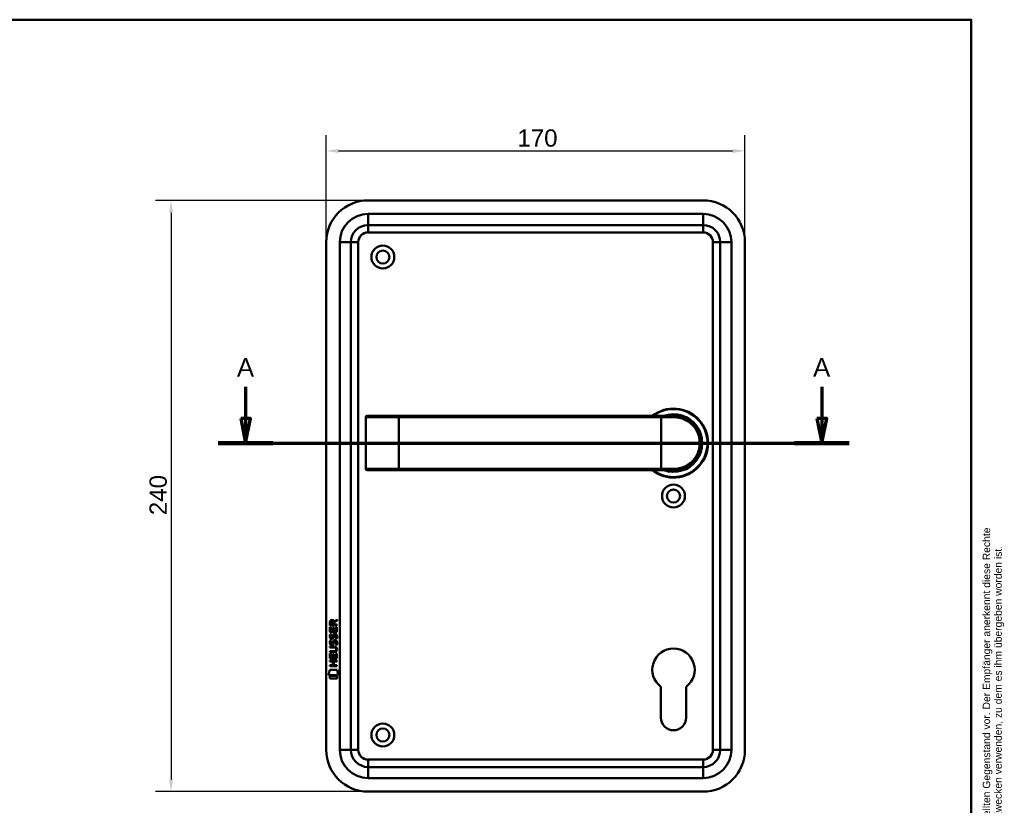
# Model space of a CAD drawing. Header units: millimetres. Extents: x 20 to 833, y 20 to 574.
# Tile 4 of 4: x 434 to 833, y 255 to 574. Entities that reach past the tile are written whole.
import ezdxf
from ezdxf.enums import TextEntityAlignment as Align

# ---------------------------------------------------------------- set-up
doc = ezdxf.new("R2010")
doc.units = ezdxf.units.MM
doc.header["$LTSCALE"] = 2
for name, color, linetype, lineweight in [('Bemaßungen(DIN)', 7, 'Continuous', 25), ('Schnittansichtslinien(DIN)', 7, 'Continuous', 70), ('Sichtbare Kanten(DIN)', 7, 'Continuous', 50), ('Sichtbare tangentiale Kanten(DIN)', 7, 'Continuous', 50), ('Skizziergeometrie(DIN)', 7, 'Continuous', 50), ('Skizzierlinie(DIN)', 7, 'Continuous', 25), ('Symbole(DIN)', 7, 'Continuous', 25)]:
    doc.layers.add(name, color=color, linetype=linetype, lineweight=lineweight)
doc.styles.add('Aktuell-DIN', font='arial.ttf')
doc.styles.add('Aktuell-DINGroßer Text', font='arial.ttf')
doc.styles.add('STANDARD-DIN~0', font='arial.ttf')
doc.styles.add('Textstil10', font='arial.ttf')
doc.styles.add('Textstil41', font='arial.ttf', dxfattribs={"width": 0.8})
doc.styles.add('Textstil83', font='arial.ttf', dxfattribs={"width": 0.8})
doc.dimstyles.new('CAD-LAN', dxfattribs={"dimscale": 2, "dimtxt": 3.5, "dimasz": 2.5, "dimexe": 3.175, "dimexo": 0, "dimgap": 0.8, "dimtad": 1, "dimrnd": 1e-08, "dimtxsty": 'STANDARD-DIN~0', "dimcen": 0.09, "dimdle": 10, "dimclrd": 250, "dimclre": 250, "dimclrt": 250, "dimadec": 0, "dimazin": 2, "dimtfac": 1, "dimtmove": 0, "dimatfit": 3, "dimfxl": 1, "dimtolj": 1, "dimtzin": 0, "dimlwd": 25, "dimlwe": 25, "dimarcsym": 0})

# ---------------------------------------------------------------- blocks, each defined once
blk = doc.blocks.new('Ränder Standardrahmen')
at = {"layer": 'Skizziergeometrie(DIN)', "flags": 128}
blk.add_lwpolyline([(10, 10), (10, 287), (410, 287), (410, 10), (10, 10)], dxfattribs=at)
blk = doc.blocks.new('Schriftfelder Heusser')
at = {"layer": 'Skizziergeometrie(DIN)'}
for p, q in [((101, 229.92), (101, 236.92)), ((101, 236.92), (291, 236.92)), ((111, 229.92), (111, 236.92)), ((123, 229.92), (123, 236.92)), ((232, 229.92), (232, 236.92)), ((256, 229.92), (256, 236.92)), ((291, 236.92), (291, 229.92)), ((101, 191.42), (101, 229.92)), ((101, 229.92), (291, 229.92)), ((111, 229.92), (111, 221.42)), ((123, 229.92), (123, 221.42)), ((232, 229.92), (232, 221.42)), ((256, 229.92), (256, 221.42)), ((291, 229.92), (291, 191.42)), ((101, 221.42), (291, 221.42)), ((150, 221.42), (150, 204.42)), ((198.85, 221.42), (198.85, 204.42)), ((216.35, 221.42), (216.35, 204.42)), ((238.35, 221.42), (238.35, 204.42)), ((278, 221.42), (278, 191.42)), ((278, 208.67), (291, 208.67)), ((101, 204.42), (291, 204.42)), ((142, 204.42), (142, 191.42)), ((236, 204.42), (236, 191.42)), ((278, 200.17), (291, 200.17)), ((291, 191.42), (101, 191.42))]:
    blk.add_line(p, q, dxfattribs=at)
at = {"layer": 'Skizzierlinie(DIN)'}
for p, q in [((113.5, 221.42), (113.5, 204.42)), ((118, 221.42), (118, 204.42)), ((162.35, 221.42), (162.35, 204.42)), ((166.85, 221.42), (166.85, 204.42)), ((113.5, 217.17), (150, 217.17)), ((162.35, 217.17), (278, 217.17)), ((113.5, 212.92), (150, 212.92)), ((162.35, 212.92), (278, 212.92)), ((113.5, 208.67), (150, 208.67)), ((162.35, 208.67), (278, 208.67))]:
    blk.add_line(p, q, dxfattribs=at)
for centre in [(115.75, 219.25), (164.6, 219.25), (115.75, 215.04), (164.6, 215.04), (115.75, 210.79), (164.6, 210.79), (115.75, 206.54), (164.6, 206.54)]:
    blk.add_circle(centre, 1.75, dxfattribs=at)
at = {"layer": 'Symbole(DIN)', "color": 7, "insert": (293.33, 191.7), "char_height": 1.5, "width": 182.3003, "attachment_point": 1, "rotation": 90, "line_spacing_factor": 0.944221, "style": 'Aktuell-DIN'}
blk.add_mtext('\\fArial|b0|i0;\\H1.5000;Die Schlossfabrik Heusser AG ist Eigentümerin dieses Dokumentes und behält sich alle Rechte an diesem und dem dargestellten Gegenstand vor. Der Empfänger anerkennt diese Rechte\\Pund wird das Dokument nicht ohne schriftliche Ermächtigung der Eigentümerin Dritten zugänglich machen oder zu anderen Zwecken verwenden, zu dem es ihm übergeben worden ist.\\P ', dxfattribs=at)
at = {"layer": 'Symbole(DIN)', "color": 179, "true_color": 0x262659, "style": 'Aktuell-DIN'}
for s, insert, char_height, attachment_point in [('Pos.', (106, 227), 2.489, 2), ('Menge', (117, 227), 2.489, 2), ('Benennung', (125.81, 225.38), 2.489, 4), ('B-Nummer', (234.74, 225.62), 2.489, 4), ('Material', (265.02, 225.62), 2.489, 5), ('\\fArial|b0|i0;a', (115.81, 219.53), 2, 5), ('\\fArial|b0|i0;e', (164.54, 219.53), 2, 5), ('\\fArial|b0|i0;Gezeichnet', (200.05, 219.23), 2, 4), ('\\fArial|b0|i0;b', (115.75, 215), 2, 5), ('\\fArial|b0|i0;f', (164.55, 215.06), 2, 5), ('\\fArial|b0|i0;Freigegeben', (199.92, 216), 2, 1), ('\\fArial|b0|i0;Projekt', (200, 211.98), 2, 1), ('\\fArial|b0|i0;c', (115.75, 211.01), 2, 5), ('\\fArial|b0|i0;g', (164.63, 211.05), 2, 5), ('\\fArial|b0|i0;d', (115.76, 206.55), 2, 5), ('\\fArial|b0|i0;h', (164.55, 206.57), 2, 5), ('\\fArial|b0|i0;CAD-Nr.', (200, 207.5), 2, 1), ('\\fArial|b0|i0;\\H2.0000;Massstab', (284.39, 206.37), 2, 5), ('\\fArial|b0|i0;\\H2.0000;Baugruppe', (143.1, 203.73), 2, 1), ('\\fArial|b0|i0;Zeichnungs-Nr.', (237, 203.5), 2, 1), ('\\fArial|b0|i0;\\H2.5000;4853 Murgenthal', (113.33, 192.46), 2.5, 7)]:
    blk.add_mtext(s, dxfattribs=dict(at, insert=insert, char_height=char_height, attachment_point=attachment_point))
at = {"layer": 'Symbole(DIN)', "color": 179, "true_color": 0x262659, "attachment_point": 5, "style": 'Aktuell-DIN'}
for s, insert, char_height, width in [('Änd.', (107.21, 213), 2.489, 12.3494), ('Änd.', (156.12, 212.76), 2.489, 12.3494), ('\\fArial|b0|i0;Änderung', (284.51, 202.33), 2, 12.1143)]:
    blk.add_mtext(s, dxfattribs=dict(at, insert=insert, char_height=char_height, width=width))
at = {"layer": 'Symbole(DIN)', "color": 7, "insert": (143.1, 196.62), "char_height": 4.5, "width": 90.18, "attachment_point": 4, "style": 'Aktuell-DIN'}
blk.add_mtext('\\fArial|b0|i0;\\W0.90;\\H4.5000;Heusser-Muschel Serie 3', dxfattribs=at)
at = {"layer": 'Symbole(DIN)', "color": 179, "true_color": 0x262659, "style": 'Textstil10'}
blk.add_attdef('ERSTELLUNGSDATUM_001', (217.26, 218.29), '', height=2, dxfattribs=at)
at = {"layer": 'Symbole(DIN)', "color": 179, "true_color": 0x262659}
for tag, height, style, p in [('AUTOR', 2.49, 'Aktuell-DIN', (240.03, 219.26)), ('KONTROLLDATUM', 2, 'Textstil10', (217.42, 215.04)), ('KONTROLLIERT_VON', 2, 'Textstil10', (239.98, 215.05))]:
    blk.add_attdef(tag, text='', height=height, dxfattribs=dict(at, style=style)).set_placement(p, align=Align.MIDDLE_LEFT)
at = {"layer": 'Symbole(DIN)', "color": 7, "style": 'Textstil83', "width": 0.8}
blk.add_attdef('Anfänglicher_Ansichtsmaßstab_001', (281.57, 213.34), '', height=2.3, dxfattribs=at)
at = {"layer": 'Symbole(DIN)', "color": 179, "true_color": 0x262659, "style": 'Textstil10'}
blk.add_attdef('PROJEKT', text='', height=2, dxfattribs=at).set_placement((217.77, 209.72), align=Align.BOTTOM_LEFT)
at = {"layer": 'Symbole(DIN)', "color": 7, "style": 'Textstil41', "width": 0.8}
blk.add_attdef('STATUS', text='', height=5, dxfattribs=at).set_placement((284.53, 195.86), align=Align.MIDDLE_CENTER)
blk = doc.blocks.new('*D20')
at = {"layer": 'Bemaßungen(DIN)', "color": 250, "linetype": 'Continuous', "lineweight": 25, "true_color": 0x3f3f3f, "transparency": 16777216}
for p, q in [((558.09, 483.66), (558.09, 527.08)), ((728.09, 483.66), (728.09, 527.08)), ((563.09, 520.73), (723.09, 520.73))]:
    blk.add_line(p, q, dxfattribs=at)
at = {"layer": 'Bemaßungen(DIN)', "color": 250, "linetype": 'Continuous', "true_color": 0x3f3f3f, "transparency": 16777216}
for points in [[(563.09, 521.56), (563.09, 519.89), (558.09, 520.73)], [(723.09, 521.56), (723.09, 519.89), (728.09, 520.73)]]:
    blk.add_solid(points, dxfattribs=at)
at = {"layer": 'Defpoints', "color": 0, "linetype": 'Continuous', "transparency": 16777216}
for p in [(728.09, 520.73), (558.09, 483.66), (728.09, 483.66)]:
    blk.add_point(p, dxfattribs=at)
at = {"layer": 'Bemaßungen(DIN)', "color": 250, "linetype": 'Continuous', "lineweight": 25, "true_color": 0x3f3f3f, "transparency": 16777216, "insert": (635.7, 529.47), "char_height": 7, "attachment_point": 1, "style": 'STANDARD-DIN~0'}
blk.add_mtext('\\A1;170', dxfattribs=at)
blk = doc.blocks.new('*D21')
at = {"layer": 'Bemaßungen(DIN)', "color": 250, "linetype": 'Continuous', "lineweight": 25, "true_color": 0x3f3f3f, "transparency": 16777216}
for p, q in [((575.09, 500.66), (488.74, 500.66)), ((495.09, 495.66), (495.09, 265.66)), ((575.09, 260.66), (488.74, 260.66))]:
    blk.add_line(p, q, dxfattribs=at)
at = {"layer": 'Bemaßungen(DIN)', "color": 250, "linetype": 'Continuous', "true_color": 0x3f3f3f, "transparency": 16777216}
for points in [[(494.26, 495.66), (495.92, 495.66), (495.09, 500.66)], [(494.26, 265.66), (495.92, 265.66), (495.09, 260.66)]]:
    blk.add_solid(points, dxfattribs=at)
at = {"layer": 'Defpoints', "color": 0, "linetype": 'Continuous', "transparency": 16777216}
for p in [(575.09, 500.66), (495.09, 260.66), (575.09, 260.66)]:
    blk.add_point(p, dxfattribs=at)
at = {"layer": 'Bemaßungen(DIN)', "color": 250, "linetype": 'Continuous', "lineweight": 25, "true_color": 0x3f3f3f, "transparency": 16777216, "insert": (486.34, 372.88), "char_height": 7, "attachment_point": 1, "rotation": 90, "style": 'STANDARD-DIN~0'}
blk.add_mtext('\\A1;240', dxfattribs=at)
blk = doc.blocks.new('2DTransSchnitt0')
at = {"layer": 'Schnittansichtslinien(DIN)', "linetype": 'Continuous'}
for p, q in [((262.68, 212.52), (262.68, 206.08)), ((379.65, 212.52), (379.65, 206.08)), ((261.68, 206.08), (262.68, 201.08)), ((263.68, 206.08), (261.68, 206.08)), ((262.68, 206.08), (262.68, 201.08)), ((262.68, 201.08), (263.68, 206.08)), ((378.65, 206.08), (379.65, 201.08)), ((380.65, 206.08), (378.65, 206.08)), ((379.65, 206.08), (379.65, 201.08)), ((379.65, 201.08), (380.65, 206.08)), ((257.12, 201.08), (385.2, 201.08))]:
    blk.add_line(p, q, dxfattribs=at)
at = {"layer": 'Schnittansichtslinien(DIN)', "linetype": 'Continuous', "lineweight": 140}
for p, q in [((257.12, 201.08), (268.23, 201.08)), ((374.09, 201.08), (385.2, 201.08))]:
    blk.add_line(p, q, dxfattribs=at)
at = {"layer": 'Schnittansichtslinien(DIN)', "linetype": 'Continuous', "flags": 128}
for points in [[(261.68, 206.08), (262.68, 201.08), (263.68, 206.08), (261.68, 206.08)], [(378.65, 206.08), (379.65, 201.08), (380.65, 206.08), (378.65, 206.08)]]:
    blk.add_lwpolyline(points, dxfattribs=at)
at = {"layer": 'Schnittansichtslinien(DIN)'}
for points in [[(261.68, 206.08), (262.68, 201.08), (263.68, 206.08), (261.68, 206.08)], [(378.65, 206.08), (379.65, 201.08), (380.65, 206.08), (378.65, 206.08)]]:
    blk.add_solid(points, dxfattribs=at)
at = {"layer": 'Schnittansichtslinien(DIN)', "char_height": 3.73, "attachment_point": 7, "style": 'Aktuell-DINGroßer Text'}
for insert in [(260.92, 214.58), (377.89, 214.58)]:
    blk.add_mtext('A', dxfattribs=dict(at, insert=insert))

msp = doc.modelspace()

# ---------------------------------------------------------------- linework, layer by layer
at = {"layer": 'Sichtbare Kanten(DIN)'}
for p, q in [((711.091, 500.659), (575.091, 500.659)), ((575.091, 490.659), (711.091, 490.659)), ((558.091, 483.659), (558.091, 277.659)), ((568.091, 277.659), (568.091, 483.659)), ((718.091, 483.659), (718.091, 277.659)), ((728.091, 277.659), (728.091, 483.659)), ((574.198, 412.659), (574.198, 391.659)), ((574.698, 413.159), (574.717, 413.159)), ((587.591, 413.159), (574.717, 413.159)), ((694.091, 413.159), (587.591, 413.159)), ((694.091, 413.159), (699.091, 413.159)), ((574.717, 391.159), (574.698, 391.159)), ((574.717, 391.159), (587.591, 391.159)), ((587.591, 391.159), (694.091, 391.159)), ((699.091, 391.159), (694.091, 391.159)), ((699.708, 391.177), (699.708, 391.177)), ((559.606, 328.146), (559.608, 329.459)), ((562.464, 328.144), (559.606, 328.146)), ((559.957, 329.415), (559.956, 328.527)), ((559.956, 328.527), (560.974, 328.526)), ((560.974, 328.526), (560.974, 329.415)), ((561.271, 329.775), (562.466, 330.566)), ((561.324, 329.377), (561.323, 328.526)), ((561.323, 328.526), (562.465, 328.525)), ((562.466, 330.131), (561.324, 329.377)), ((562.465, 328.525), (562.464, 328.144)), ((562.466, 330.566), (562.466, 330.131)), ((559.604, 325.416), (559.605, 327.42)), ((562.462, 325.413), (559.604, 325.416)), ((559.605, 327.42), (559.954, 327.42)), ((559.776, 324.642), (560.114, 324.541)), ((559.954, 327.42), (559.953, 325.792)), ((559.953, 325.792), (560.847, 325.792)), ((560.847, 325.792), (560.848, 327.239)), ((560.848, 327.239), (561.197, 327.238)), ((561.197, 327.238), (561.196, 325.791)), ((561.196, 325.791), (562.114, 325.791)), ((561.704, 324.339), (561.692, 324.339)), ((562.114, 325.791), (562.116, 327.438)), ((562.116, 327.438), (562.464, 327.437)), ((562.464, 327.437), (562.462, 325.413)), ((559.774, 322.095), (560.112, 321.995)), ((559.97, 320.764), (559.977, 320.746)), ((559.972, 323.31), (559.979, 323.293)), ((560.654, 320.666), (560.665, 320.683)), ((560.656, 323.212), (560.667, 323.229)), ((561.702, 321.792), (561.69, 321.792)), ((559.595, 314.678), (559.597, 316.682)), ((559.597, 317.253), (559.598, 317.63)), ((561.243, 317.252), (559.597, 317.253)), ((559.597, 316.682), (559.945, 316.682)), ((559.598, 317.63), (561.267, 317.629)), ((559.599, 319.188), (559.599, 319.565)), ((559.599, 319.565), (561.245, 319.564)), ((561.268, 319.187), (559.599, 319.188)), ((559.945, 316.682), (559.944, 315.055)), ((560.839, 315.054), (560.84, 316.501)), ((560.84, 316.501), (561.188, 316.501)), ((561.188, 316.501), (561.187, 315.054)), ((562.106, 315.053), (562.107, 316.7)), ((562.107, 316.7), (562.455, 316.7)), ((562.149, 318.402), (562.148, 318.411)), ((562.455, 316.7), (562.454, 314.676)), ((559.591, 311.573), (559.592, 311.95)), ((559.592, 311.95), (560.835, 311.949)), ((559.593, 313.507), (559.593, 313.885)), ((559.593, 313.885), (562.452, 313.882)), ((560.836, 313.506), (559.593, 313.507)), ((562.454, 314.676), (559.595, 314.678)), ((559.944, 315.055), (560.839, 315.054)), ((560.835, 311.949), (560.836, 313.506)), ((561.187, 315.054), (562.106, 315.053)), ((561.192, 313.506), (561.191, 311.949)), ((561.191, 311.949), (562.45, 311.948)), ((562.452, 313.505), (561.192, 313.506)), ((562.45, 311.948), (562.45, 311.571)), ((562.452, 313.882), (562.452, 313.505)), ((559.06, 307.996), (559.519, 310.128)), ((562.975, 307.993), (559.06, 307.996)), ((559.519, 310.128), (562.526, 310.126)), ((562.45, 311.571), (559.591, 311.573)), ((562.526, 310.126), (562.975, 307.993)), ((559.519, 306.568), (559.52, 307.71)), ((562.516, 306.565), (559.519, 306.568)), ((559.52, 307.71), (562.517, 307.707)), ((562.517, 307.707), (562.516, 306.565)), ((693.991, 290.659), (693.991, 303.235)), ((704.191, 303.235), (704.191, 290.659)), ((711.091, 270.659), (575.091, 270.659)), ((575.091, 260.659), (711.091, 260.659))]:
    msp.add_line(p, q, dxfattribs=at)
for centre, radius in [((581.091, 477.659), 4.65), ((581.091, 477.659), 2.65), ((699.091, 380.659), 4.65), ((699.091, 380.659), 2.65), ((581.091, 283.659), 4.65), ((581.091, 283.659), 2.65)]:
    msp.add_circle(centre, radius, dxfattribs=at)
for centre, radius, start, end in [((575.091, 483.659), 17, 90, 180), ((711.091, 483.659), 17, 0, 90), ((575.091, 483.659), 7, 90, 180), ((711.091, 483.659), 7, 0, 90), ((699.091, 402.159), 14, 231.78679, 128.21321), ((699.091, 402.159), 13.8, 232.8542, 127.1458), ((574.698, 412.659), 0.5, 90, 180), ((699.091, 402.159), 11.7, 250.08028, 109.91972), ((699.091, 402.159), 11.6, 251.49137, 108.50863), ((699.091, 402.159), 11.5, 253.04257, 106.95743), ((699.091, 402.159), 11.3, 256.76803, 103.23197), ((711.461, 389.511), 8.725, 164.07111, 164.08013), ((711.461, 389.511), 8.725, 160.12416, 160.12648), ((574.698, 391.659), 0.5, 180, 270), ((701.323, 392.101), 0.85, 246.1525, 246.31943), ((701.323, 392.101), 0.85, 318.70094, 318.90952), ((699.091, 310.159), 8.6, 306.37184, 233.62816), ((699.091, 290.659), 5.1, 180, 0), ((575.091, 277.659), 17, 180, 270), ((575.091, 277.659), 7, 180, 270), ((711.091, 277.659), 7, 270, 0), ((711.091, 277.659), 17, 270, 0)]:
    msp.add_arc(centre, radius, start, end, dxfattribs=at)
for centre, major_axis, ratio, start_param, end_param in [((561.135, 328.643), (0.976, -1.274), 0.5180415, 2.7627686, 3.7355131), ((559.742, 328.562), (1.242, 1.64), 0.5994938, 5.878165, 6.7089725), ((561.044, 322.652), (0.839, 1.642), 0.4591024, 5.9761877, 6.4975755), ((561.322, 324.121), (1.192, 3.54), 0.2215161, 2.8263053, 2.8854462), ((561.238, 326.421), (1.103, 3.296), 0.2312948, 2.8124619, 2.8734213), ((560.723, 321.566), (0.583, 1.012), 0.541605, 2.7569093, 3.2147406), ((560.717, 324.104), (0.574, 1.004), 0.5438409, 2.7534304, 3.2137241), ((560.595, 320.69), (0.098, 0.139), 0.3641716, 4.4844927, 4.7925708), ((560.597, 323.237), (0.098, 0.139), 0.3641716, 4.4844927, 4.7925708), ((561.044, 320.108), (0.838, 1.64), 0.4594521, 5.9760112, 6.497704), ((557.428, 321.934), (4.808, -4.323), 0.3742014, 5.888113, 6.6064523), ((557.424, 314.89), (4.814, 4.313), 0.3742661, 5.9599282, 6.6783921), ((538.715, 338.239), (23.266, -20.361), 0.1371339, 6.127502, 6.402435)]:
    msp.add_ellipse(centre, major_axis=major_axis, ratio=ratio, start_param=start_param, end_param=end_param, dxfattribs=at)
for points, knots in [([(699.091, 391.159), (700.748, 391.159), (702.391, 391.539), (703.864, 392.249), (705.337, 392.958), (706.641, 393.993), (707.666, 395.269), (708.692, 396.545), (709.435, 398.064), (709.809, 399.682), (710.183, 401.3), (710.183, 403.02), (709.809, 404.638), (709.435, 406.255), (708.692, 407.773), (707.667, 409.049), (706.642, 410.325), (705.337, 411.36), (703.864, 412.07), (702.391, 412.779), (700.748, 413.159), (699.091, 413.159)], [-3.3432814, -3.3432814, -3.3432814, -3.3432814, -2.8656698, -2.8656698, -2.8656698, -2.3880581, -2.3880581, -2.3880581, -1.9104465, -1.9104465, -1.9104465, -1.4328349, -1.4328349, -1.4328349, -0.9552233, -0.9552233, -0.9552233, -0.4776116, -0.4776116, -0.4776116, 0, 0, 0, 0]), ([(562.148, 318.411), (562.148, 318.458), (562.146, 318.505), (562.13, 318.64), (562.107, 318.728), (562.033, 318.879), (561.987, 318.94), (561.867, 319.046), (561.796, 319.086), (561.579, 319.169), (561.419, 319.187), (561.268, 319.187)], [-0.13394602, -0.13394602, -0.13394602, -0.13394602, -0.11996159, -0.11996159, -0.09310912, -0.09310912, -0.06964663, -0.06964663, -0.04519613, -0.04519613, 0, 0, 0, 0])]:
    msp.add_open_spline(points, degree=3, knots=knots, dxfattribs=at)
for points in [[(559.608, 329.459), (559.622, 329.901), (559.854, 330.363), (560.467, 330.363)], [(560.974, 329.415), (560.974, 329.688), (560.887, 330.013), (560.472, 330.013)], [(559.652, 323.163), (559.561, 323.404), (559.533, 323.637), (559.575, 323.966)], [(559.575, 323.966), (559.592, 324.105), (559.634, 324.312), (559.705, 324.485)], [(559.705, 324.485), (559.724, 324.534), (559.776, 324.642), (559.776, 324.642)], [(559.959, 324.077), (559.895, 323.824), (559.889, 323.6), (559.947, 323.384)], [(560.114, 324.541), (560.114, 324.541), (559.994, 324.215), (559.959, 324.077)], [(560.847, 323.748), (560.931, 324.115), (561.034, 324.327), (561.175, 324.494)], [(561.175, 324.494), (561.268, 324.605), (561.398, 324.677), (561.578, 324.701)], [(561.421, 324.221), (561.351, 324.132), (561.29, 323.994), (561.235, 323.796)], [(561.692, 324.339), (561.571, 324.339), (561.495, 324.306), (561.421, 324.221)], [(561.578, 324.701), (561.865, 324.739), (562.148, 324.639), (562.341, 324.323)], [(562.11, 323.295), (562.179, 323.628), (562.179, 323.904), (562.072, 324.101)], [(562.341, 324.323), (562.451, 324.142), (562.505, 323.923), (562.505, 323.653)], [(559.65, 320.617), (559.559, 320.858), (559.531, 321.091), (559.572, 321.419)], [(559.572, 321.419), (559.59, 321.558), (559.632, 321.765), (559.703, 321.938)], [(560.209, 320.156), (559.986, 320.189), (559.756, 320.334), (559.65, 320.617)], [(560.211, 322.703), (559.988, 322.736), (559.758, 322.881), (559.652, 323.163)], [(559.703, 321.938), (559.722, 321.988), (559.774, 322.095), (559.774, 322.095)], [(559.957, 321.53), (559.893, 321.278), (559.887, 321.054), (559.945, 320.838)], [(560.112, 321.995), (560.112, 321.995), (559.992, 321.668), (559.957, 321.53)], [(560.182, 320.534), (560.329, 320.474), (560.517, 320.509), (560.623, 320.624)], [(560.184, 323.08), (560.331, 323.02), (560.519, 323.056), (560.625, 323.171)], [(560.364, 320.143), (560.263, 320.145), (560.242, 320.151), (560.209, 320.156)], [(560.366, 322.69), (560.265, 322.691), (560.244, 322.698), (560.211, 322.703)], [(560.992, 320.508), (560.877, 320.298), (560.681, 320.139), (560.364, 320.143)], [(560.994, 323.054), (560.879, 322.845), (560.684, 322.686), (560.366, 322.69)], [(560.665, 320.683), (560.733, 320.792), (560.79, 320.956), (560.845, 321.201)], [(560.667, 323.229), (560.735, 323.339), (560.792, 323.502), (560.847, 323.748)], [(560.845, 321.201), (560.929, 321.569), (561.032, 321.78), (561.173, 321.948)], [(561.185, 321.051), (561.13, 320.811), (561.068, 320.646), (560.992, 320.508)], [(561.187, 323.597), (561.132, 323.357), (561.07, 323.192), (560.994, 323.054)], [(561.173, 321.948), (561.266, 322.058), (561.396, 322.13), (561.576, 322.154)], [(561.233, 321.249), (561.226, 321.219), (561.185, 321.053), (561.185, 321.051)], [(561.235, 323.796), (561.228, 323.766), (561.187, 323.6), (561.187, 323.597)], [(561.419, 321.674), (561.349, 321.586), (561.288, 321.448), (561.233, 321.249)], [(561.69, 321.792), (561.569, 321.792), (561.493, 321.76), (561.419, 321.674)], [(561.576, 322.154), (561.863, 322.193), (562.146, 322.092), (562.339, 321.776)], [(561.894, 320.209), (561.894, 320.21), (562.049, 320.463), (562.108, 320.748)], [(562.263, 320.123), (562.242, 320.127), (561.894, 320.209), (561.894, 320.209)], [(561.896, 322.756), (561.896, 322.756), (562.051, 323.01), (562.11, 323.295)], [(562.265, 322.669), (562.244, 322.674), (561.896, 322.756), (561.896, 322.756)], [(562.108, 320.748), (562.177, 321.081), (562.177, 321.357), (562.07, 321.555)], [(562.488, 320.841), (562.458, 320.51), (562.3, 320.18), (562.263, 320.123)], [(562.49, 323.388), (562.46, 323.057), (562.302, 322.727), (562.265, 322.669)], [(562.339, 321.776), (562.449, 321.595), (562.503, 321.376), (562.503, 321.107)], [(562.503, 321.107), (562.503, 321.022), (562.496, 320.936), (562.488, 320.841)], [(562.505, 323.653), (562.505, 323.568), (562.498, 323.483), (562.49, 323.388)]]:
    msp.add_open_spline(points, degree=3, dxfattribs=at)
at = {"layer": 'Sichtbare tangentiale Kanten(DIN)'}
for p, q in [((711.091, 495.159), (575.091, 495.159)), ((575.091, 495.159), (575.091, 490.659)), ((711.091, 495.159), (711.091, 490.659)), ((575.091, 487.659), (575.091, 490.659)), ((711.091, 487.659), (711.091, 490.659)), ((575.091, 487.659), (711.091, 487.659)), ((563.591, 483.659), (568.091, 483.659)), ((563.591, 483.659), (563.591, 277.659)), ((571.091, 483.659), (568.091, 483.659)), ((571.091, 277.659), (571.091, 483.659)), ((715.091, 483.659), (718.091, 483.659)), ((715.091, 483.659), (715.091, 277.659)), ((722.591, 483.659), (718.091, 483.659)), ((722.591, 277.659), (722.591, 483.659)), ((574.237, 412.659), (574.198, 412.659)), ((574.237, 391.659), (574.237, 412.659)), ((574.237, 412.659), (587.591, 412.659)), ((587.591, 413.159), (587.591, 412.659)), ((587.591, 412.659), (694.091, 412.659)), ((587.591, 412.659), (587.591, 391.659)), ((694.091, 413.159), (694.091, 412.659)), ((694.091, 412.659), (694.091, 391.659)), ((699.149, 412.659), (694.091, 412.659)), ((574.198, 391.659), (574.237, 391.659)), ((587.591, 391.659), (574.237, 391.659)), ((694.091, 391.659), (587.591, 391.659)), ((587.591, 391.159), (587.591, 391.659)), ((694.091, 391.659), (699.149, 391.659)), ((694.091, 391.159), (694.091, 391.659)), ((568.091, 277.659), (563.591, 277.659)), ((568.091, 277.659), (571.091, 277.659)), ((718.091, 277.659), (715.091, 277.659)), ((718.091, 277.659), (722.591, 277.659)), ((711.091, 273.659), (575.091, 273.659)), ((575.091, 270.659), (575.091, 273.659)), ((711.091, 270.659), (711.091, 273.659)), ((575.091, 270.659), (575.091, 266.159)), ((711.091, 270.659), (711.091, 266.159)), ((575.091, 266.159), (711.091, 266.159))]:
    msp.add_line(p, q, dxfattribs=at)
for centre, radius, start, end in [((575.091, 483.659), 11.5, 90, 180), ((711.091, 483.659), 11.5, 0, 90), ((575.091, 483.659), 4, 90, 180), ((711.091, 483.659), 4, 0, 90), ((575.091, 277.659), 11.5, 180, 270), ((575.091, 277.659), 4, 180, 270), ((711.091, 277.659), 4, 270, 0), ((711.091, 277.659), 11.5, 270, 0)]:
    msp.add_arc(centre, radius, start, end, dxfattribs=at)
for centre, major_axis, ratio, start_param, end_param in [((574.717, 412.659), (0, 0.5), 0.9612617, 0, 1.5707963), ((699.091, 412.659), (0, 0.5), 0.1145038, 4.712389, 6.2831853), ((574.717, 391.659), (0, -0.5), 0.9612617, 4.712389, 6.2831853), ((699.091, 391.659), (0, -0.5), 0.1145038, 0, 1.5707963)]:
    msp.add_ellipse(centre, major_axis=major_axis, ratio=ratio, start_param=start_param, end_param=end_param, dxfattribs=at)
msp.add_open_spline([(699.149, 412.659), (700.748, 412.659), (702.334, 412.295), (703.757, 411.619), (705.179, 410.943), (706.438, 409.954), (707.428, 408.736), (708.418, 407.518), (709.139, 406.07), (709.498, 404.526), (709.858, 402.981), (709.856, 401.34), (709.496, 399.794), (709.136, 398.249), (708.417, 396.801), (707.427, 395.582), (706.438, 394.364), (705.179, 393.376), (703.756, 392.699), (702.334, 392.023), (700.748, 391.659), (699.149, 391.659)], degree=3, knots=[0, 0, 0, 0, 0.4776116, 0.4776116, 0.4776116, 0.9552233, 0.9552233, 0.9552233, 1.4328349, 1.4328349, 1.4328349, 1.9104465, 1.9104465, 1.9104465, 2.3880581, 2.3880581, 2.3880581, 2.8656698, 2.8656698, 2.8656698, 3.3432814, 3.3432814, 3.3432814, 3.3432814], dxfattribs=at)

# ---------------------------------------------------------------- block references
at = {"xscale": 2, "yscale": 2, "zscale": 2}
msp.add_blockref('Ränder Standardrahmen', (0, 0), dxfattribs=at)
msp.add_blockref('Schriftfelder Heusser', (238, -362.833), dxfattribs=at).add_auto_attribs({'ERSTELLUNGSDATUM_001': '23.12.2020', 'Anfänglicher_Ansichtsmaßstab_001': '1 : 2'})
at = {"layer": 'Schnittansichtslinien(DIN)', "xscale": 2, "yscale": 2, "zscale": 2}
msp.add_blockref('2DTransSchnitt0', (0, 0), dxfattribs=at)

# ---------------------------------------------------------------- dimensions: what is measured, and where the dimension line sits
at = {"layer": 'Bemaßungen(DIN)', "color": 250, "linetype": 'Continuous', "lineweight": 25, "true_color": 0x3f3f3f}
for base, p1, p2, angle, picture, middle in [((728.091, 520.726), (558.091, 483.659), (728.091, 483.659), 180, '*D20', (643.091, 520.726)), ((495.091, 260.659), (575.091, 500.659), (575.091, 260.659), 90, '*D21', (495.091, 380.659))]:
    dim = msp.add_linear_dim(base=base, p1=p1, p2=p2, angle=angle, dimstyle='CAD-LAN', override={"dimgap": 0.8, "dimdec": 2, "dimtol": 0, "dimlim": 0, "dimtp": 0, "dimtm": 0, "dimtdec": 2, "dimtofl": 0, "dimatfit": 1}, dxfattribs=at)
    dim.commit()
    dim.dimension.update_dxf_attribs({"geometry": picture, "text_midpoint": middle, "dimtype": 160})

doc.saveas('drawing.dxf')
